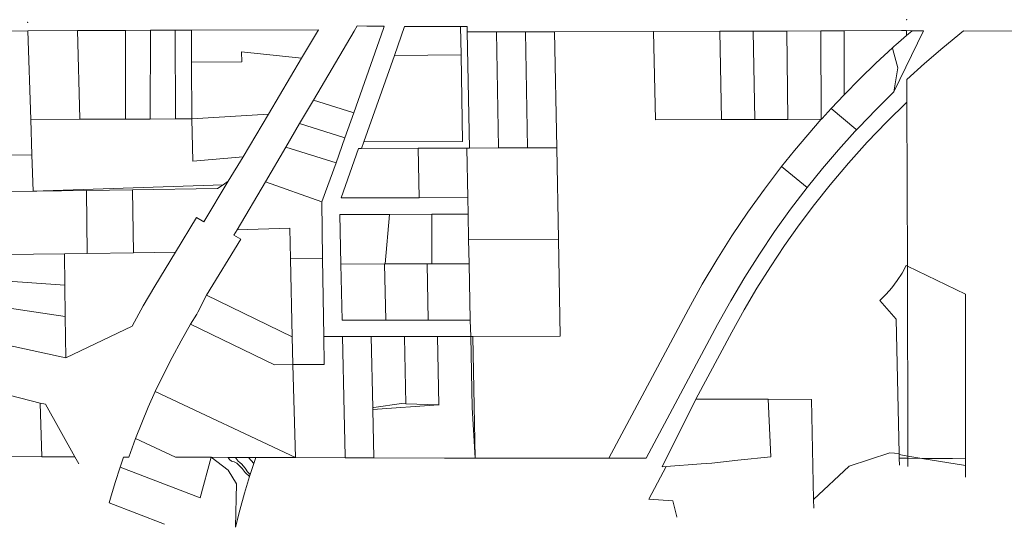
# Model space of a CAD drawing. Extents: x 383245 to 391947, y 95455 to 99861.
# Tile 2 of 5: x 386002 to 388978, y 95460 to 96993. Entities that reach past the tile are written whole.
import ezdxf

# ---------------------------------------------------------------- set-up
doc = ezdxf.new("R2010")
doc.units = 0
doc.header["$LTSCALE"] = 0.005
doc.header["$MEASUREMENT"] = 0
doc.linetypes.add('Erwl', pattern=[0.8, 0.175, -0.05, 0.35, -0.05, 0.175])
doc.layers.add('Default_1', color=5, linetype='Continuous', lineweight=18, plot=False)
doc.layers.add('E_RW_Existing', color=1, linetype='Erwl', lineweight=25)

msp = doc.modelspace()

# ---------------------------------------------------------------- linework, layer by layer
at = {"layer": 'Default_1'}
for p in [(388682.9, 96992.8), (386025.2, 96984.4)]:
    msp.add_point(p, dxfattribs=at)
at = {"layer": 'E_RW_Existing', "linetype": 'Continuous', "lineweight": 18}
for p, q in [((385875.6, 96957.9), (386026.1, 96959.4)), ((386471.6, 96960.9), (386520.5, 96961.1)), ((386473, 96693), (386471.6, 96960.9)), ((386520.5, 96961.1), (386904.6, 96962.4)), ((386520.5, 96961.1), (386521, 96864.6)), ((387165, 96972.1), (387134.3, 96885.1)), ((387334.1, 96972.1), (387165, 96972.1)), ((387335.9, 96886.2), (387334.1, 96972.1)), ((387618.9, 96956.6), (387918.2, 96957.4)), ((388118.3, 96957.8), (387918.2, 96957.4)), ((387918.2, 96957.4), (387923.6, 96690.4)), ((388118.3, 96957.8), (388219.5, 96958.2)), ((388123.8, 96690.9), (388118.3, 96957.8)), ((388219.5, 96958.2), (388320.7, 96958.6)), ((388219.5, 96958.2), (388223.7, 96691.2)), ((388320.7, 96958.6), (388423.6, 96958.9)), ((388320.7, 96958.6), (388323.5, 96691.6)), ((388425.1, 96692), (388423.6, 96958.9)), ((388644.1, 96774.8), (388734, 96959.4)), ((388683, 96959.7), (388699.6, 96959.6)), ((388683, 96959.7), (388683.1, 96945.4)), ((388734, 96959.4), (388699.6, 96959.6)), ((388792.7, 96907.6), (388855.3, 96959.5)), ((388855.3, 96959.5), (389627.9, 96953)), ((387442.9, 96956), (387354.7, 96955.7)), ((387354.7, 96955.7), (387361.1, 96605.2)), ((387530.9, 96956.3), (387442.9, 96956)), ((387442.9, 96956), (387449.2, 96605.4)), ((387618.9, 96956.6), (387530.9, 96956.3)), ((387530.9, 96956.3), (387537.2, 96605.7)), ((387625.3, 96606), (387618.9, 96956.6)), ((386672.5, 96896.2), (386672.9, 96865.7)), ((386853.9, 96876.7), (386672.5, 96896.2)), ((387134.3, 96885.1), (387042.2, 96624.3)), ((387335.9, 96886.2), (387134.3, 96885.1)), ((387340.7, 96625.3), (387335.9, 96886.2)), ((386672.9, 96865.7), (386521, 96864.6)), ((388656.9, 96847.7), (388644.1, 96774.8)), ((388683.5, 96812.1), (388683.7, 96743.5)), ((386521.7, 96693.2), (386473, 96693)), ((386753.9, 96707.7), (386521.7, 96693.2)), ((386525.1, 96565.4), (386521.7, 96693.2)), ((388123.8, 96690.9), (387923.6, 96690.4)), ((388223.7, 96691.2), (388123.8, 96690.9)), ((388323.5, 96691.6), (388223.7, 96691.2)), ((388425.1, 96692), (388323.5, 96691.6)), ((386847.9, 96679), (386984.8, 96635.9)), ((386984.8, 96635.9), (386958.2, 96560.4)), ((386958.2, 96560.4), (386806.2, 96608.3)), ((387025.6, 96604.1), (386973.2, 96454.7)), ((387035.1, 96604.1), (387025.6, 96604.1)), ((387035.1, 96604.1), (387042.2, 96624.3)), ((387042.2, 96624.3), (387340.7, 96625.3)), ((387209.4, 96455.3), (387206.4, 96604.6)), ((387361.1, 96605.2), (387353.4, 96605)), ((387353.4, 96605), (387356.3, 96455.8)), ((387361.1, 96605.2), (387449.2, 96605.4)), ((387449.2, 96605.4), (387537.2, 96605.7)), ((387537.2, 96605.7), (387625.3, 96606)), ((387630.3, 96329.7), (387625.3, 96606)), ((386038.6, 96584.3), (385729.4, 96581.1)), ((386042.2, 96474.9), (386038.6, 96584.3)), ((386677.6, 96578.7), (386632.3, 96505.2)), ((386915.2, 96443.1), (386958.2, 96560.4)), ((388382.1, 96485.7), (388305, 96549.4)), ((386042.2, 96474.9), (386616.6, 96494.3)), ((386343, 96479.2), (386599.9, 96482.8)), ((386632.3, 96505.2), (386557.8, 96382.7)), ((386744.4, 96503.5), (386915.2, 96443.1)), ((385942.2, 96473.5), (386042.2, 96474.9)), ((386205.7, 96287.2), (386203, 96477.2)), ((386343, 96479.2), (386345.6, 96289.2)), ((386973.2, 96454.7), (387209.4, 96455.3)), ((387209.4, 96455.3), (387356.3, 96455.8)), ((387356.3, 96455.8), (387357.3, 96405.2)), ((386915.2, 96443.1), (386917.4, 96271.7)), ((386536.4, 96395.7), (386472.8, 96291)), ((386557.8, 96382.7), (386536.4, 96395.7)), ((386969.8, 96404.6), (387119.8, 96404.7)), ((386972.8, 96254.9), (386969.8, 96404.6)), ((387119.8, 96404.7), (387106.1, 96255.3)), ((387357.3, 96405.2), (387358.7, 96328.9)), ((386659, 96358.6), (386817.8, 96363.4)), ((386817.8, 96363.4), (386820.1, 96270.4)), ((386648.5, 96341.6), (386659, 96358.6)), ((386670.6, 96329.9), (386648.5, 96341.6)), ((386566, 96160.5), (386670.6, 96329.9)), ((387358.7, 96328.9), (387630.3, 96329.7)), ((387360.3, 96256), (387358.7, 96328.9)), ((387630.3, 96329.7), (387636, 96037)), ((385949.8, 96283.6), (386136.8, 96286.2)), ((386136.8, 96286.2), (386205.7, 96287.2)), ((386136.8, 96286.2), (386138.1, 96191.2)), ((386205.7, 96287.2), (386345.6, 96289.2)), ((386345.6, 96289.2), (386472.8, 96291)), ((386472.8, 96291), (386410.4, 96188.4)), ((386820.1, 96270.4), (386917.4, 96271.7)), ((386917.4, 96271.7), (386920.6, 96036.2)), ((386972.8, 96254.9), (386976.6, 96085.1)), ((387104.8, 96255.2), (387108.6, 96085.3)), ((387233.6, 96255.6), (387236.1, 96085.4)), ((387363.1, 96085.6), (387360.3, 96256)), ((385952.9, 96203.7), (386138.1, 96191.2)), ((386138.1, 96191.2), (386139.4, 96096.3)), ((386540.5, 96109.7), (386566, 96160.5)), ((386566, 96160.5), (386825.7, 96035)), ((385956.1, 96123.7), (386139.4, 96096.3)), ((388651.6, 96088.5), (388601.7, 96145.2)), ((386139.4, 96096.3), (386141.2, 95971.7)), ((386518.2, 96073), (386536.8, 96103.7)), ((386536.8, 96103.7), (386540.5, 96109.7)), ((387782.6, 95668.5), (388023.5, 96119)), ((386341.6, 96067.3), (386141.2, 95971.7)), ((386518.2, 96073), (386771.6, 95950.5)), ((386976.6, 96085.1), (387108.6, 96085.3)), ((387108.6, 96085.3), (387236.1, 96085.4)), ((387236.1, 96085.4), (387363.1, 96085.6)), ((387365.2, 96036.2), (387363.1, 96085.6)), ((388111.6, 96071.9), (387895.9, 95668.4)), ((386920.6, 96036.2), (386921.8, 95951.8)), ((386977.5, 96036.1), (386982.3, 95806.3)), ((387068.9, 95820.7), (387064.2, 96035.8)), ((387265.2, 96036), (387365.2, 96036.2)), ((387365.2, 96036.2), (387369.9, 95821.3)), ((387378.2, 95668.6), (387371.5, 96036.2)), ((388045.9, 95847.2), (388154.3, 96049.1)), ((386141.2, 95971.7), (385960.6, 96010.6)), ((386771.6, 95950.5), (386827.6, 95951.1)), ((386921.8, 95951.8), (386827.6, 95951.1)), ((386411.2, 95869.5), (386835.1, 95670.4)), ((386063.5, 95835.1), (386068.9, 95673)), ((386079.5, 95831.7), (386063.5, 95835.1)), ((386168.2, 95672.6), (386079.5, 95831.7)), ((387944.2, 95642.1), (388045.9, 95847.2)), ((388395.6, 95846.1), (388264.6, 95846.5)), ((388272.1, 95672.9), (388264.6, 95846.5)), ((387369.9, 95821.3), (387378.2, 95668.6)), ((386351.8, 95728.2), (386331.3, 95672.1)), ((386472.6, 95671.6), (386351.8, 95728.2)), ((388632.4, 95684.9), (388508.9, 95644.1)), ((388660.6, 95682.7), (388632.4, 95684.9)), ((386068.9, 95673), (385900.8, 95673.8)), ((386180.1, 95651), (386168.2, 95672.6)), ((386315.5, 95672.1), (386331.3, 95672.1)), ((386546.9, 95548.5), (386580.4, 95671.3)), ((386631.4, 95632.2), (386580.4, 95671.3)), ((386635.4, 95664.6), (386632.3, 95671.1)), ((386641.6, 95659.4), (386635.4, 95664.6)), ((386650.4, 95657.8), (386641.6, 95659.4)), ((386658.2, 95653.7), (386650.4, 95657.8)), ((386656.2, 95667.2), (386653.6, 95671)), ((386662.4, 95659.9), (386656.2, 95667.2)), ((386673.8, 95637.6), (386658.2, 95653.7)), ((386667.1, 95655.2), (386662.4, 95659.9)), ((386672.8, 95650.6), (386667.1, 95655.2)), ((386677.5, 95645.9), (386672.8, 95650.6)), ((386693.4, 95670.9), (386709.2, 95653)), ((386698, 95618.8), (386709.2, 95653)), ((386709.2, 95653), (386715.3, 95670.8)), ((388094.1, 95653.5), (388172.7, 95662.1)), ((388172.7, 95662.1), (388272.1, 95672.9)), ((388660.9, 95668.2), (388687.1, 95668.2)), ((388687.1, 95668.2), (388687, 95643)), ((386305, 95641.3), (386546.9, 95548.5)), ((386657.1, 95590.9), (386631.4, 95632.2)), ((386683.2, 95625.1), (386673.8, 95637.6)), ((386683.2, 95638.6), (386677.5, 95645.9)), ((386689.9, 95627.7), (386683.2, 95638.6)), ((386696.3, 95613.4), (386683.2, 95625.1)), ((386698, 95618.8), (386689.9, 95627.7)), ((386696.3, 95613.4), (386698, 95618.8)), ((387903.2, 95544.4), (387955.8, 95643)), ((387944.2, 95642.1), (387955.8, 95643)), ((388508.9, 95644.1), (388401.7, 95543.7)), ((386653.7, 95459.9), (386657.1, 95590.9)), ((386276.5, 95548.1), (386272.4, 95533.6)), ((386272.4, 95533.6), (386439.7, 95469.5)), ((387903.2, 95544.4), (387975.8, 95539.3))]:
    msp.add_line(p, q, dxfattribs=at)
for points in [[(386471.6, 96960.9), (386396.5, 96960.7), (386321.5, 96960.4), (386321.4, 96960.4), (386175.9, 96959.9), (386026.1, 96959.4)], [(386026.1, 96959.4), (386035, 96691.6), (386038.6, 96584.3)], [(386183.4, 96692.1), (386183.3, 96694.9), (386175.9, 96959.9)], [(386321.4, 96960.4), (386321.3, 96742.1), (386321.3, 96692.5)], [(386396.3, 96692.8), (386396.3, 96693.6), (386396.5, 96960.7)], [(386659, 96358.6), (386744.4, 96503.5), (386806.2, 96608.3), (386847.9, 96679), (386889.6, 96749.7), (387012.4, 96958), (387021.7, 96973.8)], [(386677.6, 96578.7), (386753.9, 96707.7), (386853.9, 96876.7), (386904.6, 96962.4)], [(386984.8, 96635.9), (387011.4, 96711.4), (387101.4, 96966.2), (387103.8, 96973)], [(387021.7, 96973.8), (387051.1, 96973.7), (387103.8, 96973)], [(387354.4, 96972.1), (387354.1, 96972.1), (387334.1, 96972.1)], [(387354.7, 96955.7), (387354.7, 96957.8), (387354.4, 96972.1)], [(388423.6, 96958.9), (388493.9, 96959.1), (388667.6, 96959.7), (388683, 96959.7)], [(388493.9, 96959.1), (388493.9, 96769.8), (388493.9, 96766)], [(388699.6, 96959.6), (388699.5, 96959.6), (388683.1, 96945.4), (388650.2, 96916.5)], [(388640.3, 96907.6), (388590.4, 96861.5), (388541.6, 96814.3), (388493.9, 96766), (388454.5, 96724.2), (388427.8, 96694.9), (388425.5, 96692.5), (388425.1, 96692)], [(388650.2, 96916.5), (388645.8, 96912.6), (388640.3, 96907.6)], [(388640.3, 96907.6), (388641.5, 96903.3), (388656.9, 96847.7)], [(388683.5, 96812.1), (388737.5, 96860.6), (388792.7, 96907.6)], [(386521, 96864.6), (386521.7, 96693.3), (386521.7, 96693.2)], [(386889.6, 96749.7), (387008.8, 96712.2), (387011.4, 96711.4)], [(388644.1, 96774.8), (388590.6, 96722), (388538.5, 96667.7), (388531.6, 96660.4)], [(388154.3, 96049.1), (388191.5, 96116.1), (388230.5, 96182.1), (388271.4, 96246.9), (388314, 96310.6), (388358.4, 96373.1), (388404.5, 96434.3), (388452.3, 96494.3), (388507.2, 96559.2), (388564.2, 96622.5), (388623, 96683.9), (388683.7, 96743.5)], [(388531.6, 96660.4), (388529.8, 96661.9), (388454.5, 96724.2)], [(388683.7, 96743.5), (388685.3, 96248.9), (388687, 95680.6), (388687.1, 95674.9), (388687.1, 95668.2)], [(386473, 96693), (386396.3, 96692.8), (386321.3, 96692.5), (386183.4, 96692.1), (386035, 96691.6)], [(388305, 96549.4), (388344, 96597.8), (388384.1, 96645.3), (388425.1, 96692)], [(388531.6, 96660.4), (388526.6, 96655), (388477, 96599.8), (388428.8, 96543.4), (388382.1, 96485.7)], [(387353.4, 96605), (387206.4, 96604.6), (387035.1, 96604.1)], [(386677.6, 96578.7), (386677.3, 96578.7), (386525.1, 96565.4)], [(388023.5, 96119), (388065, 96194.1), (388108.8, 96267.9), (388154.7, 96340.4), (388202.8, 96411.6), (388252.9, 96481.2), (388305, 96549.4)], [(386599.9, 96482.8), (386616.6, 96494.3), (386632.3, 96505.2)], [(388382.1, 96485.7), (388332.1, 96420.1), (388283.9, 96353.1), (388237.8, 96284.7), (388193.7, 96215), (388151.6, 96144), (388111.6, 96071.9)], [(386042.2, 96474.9), (386053.2, 96475.1), (386203, 96477.2), (386343, 96479.2)], [(387119.8, 96404.7), (387247.2, 96405), (387357.3, 96405.2)], [(387247.2, 96405), (387247.2, 96404.9), (387247.9, 96255.7)], [(386820.1, 96270.4), (386825.7, 96035), (386827.6, 95951.1)], [(387106.1, 96255.3), (387104.8, 96255.2), (386973.2, 96254.9), (386972.8, 96254.9)], [(387360.3, 96256), (387247.9, 96255.7), (387233.6, 96255.6), (387106.1, 96255.3)], [(388601.7, 96145.2), (388621, 96163.6), (388638.7, 96183.5), (388654.8, 96204.7), (388669.2, 96227.1), (388681.7, 96250.7)], [(388681.7, 96250.7), (388685.3, 96248.9), (388861.1, 96164.3)], [(386410.4, 96188.4), (386375.1, 96128.3), (386341.6, 96067.3)], [(388861.1, 96164.3), (388861, 95667.1), (388861, 95651.3), (388861, 95646), (388861, 95611.3)], [(386411.2, 95869.5), (386435.9, 95921.4), (386462.1, 95972.7), (386489.5, 96023.2), (386518.2, 96073)], [(388661.4, 95647.1), (388660.9, 95668.2), (388660.7, 95679.3), (388660.6, 95682.7), (388651.6, 96088.5)], [(387265.2, 96036), (387165.2, 96035.9), (387064.2, 96035.8), (386977.5, 96036.1), (386920.6, 96036.2)], [(387169.2, 95833), (387165.3, 96034), (387165.2, 96035.9)], [(387269.3, 95829.2), (387269.2, 95829.3), (387265.2, 96036)], [(387636, 96037), (387371.5, 96036.2), (387365.2, 96036.2)], [(386063.5, 95835.1), (385974, 95857.9), (385923.4, 95869.6), (385872.6, 95880.6), (385782, 95898.1), (385690.9, 95913.2), (385599.4, 95925.8), (385507.6, 95935.8), (385415.6, 95943.4), (385323.4, 95948.4), (385231.1, 95950.9), (385138.8, 95950.9), (385046.5, 95948.4), (384954.3, 95943.3), (384942.8, 95942.5), (384931.3, 95941.6), (384919.8, 95940.7), (384908.3, 95939.8), (384853.5, 95934.9), (384793.4, 95928.4)], [(386827.6, 95951.1), (386835.1, 95670.9), (386835.1, 95670.4)], [(386351.8, 95728.2), (386370.5, 95775.8), (386390.3, 95822.9), (386411.2, 95869.5)], [(387068.9, 95820.7), (387072.1, 95821.7), (387156.2, 95833.5), (387169.2, 95833), (387268.2, 95829.3), (387269.3, 95829.2)], [(387069, 95815.6), (387268.2, 95829.3), (387269.2, 95829.3)], [(388264.6, 95846.5), (388152.7, 95846.8), (388045.9, 95847.2)], [(388402.3, 95517.5), (388401.7, 95543.7), (388395.6, 95846.1)], [(386982.3, 95806.3), (386985.1, 95674.8), (386985.2, 95669.9)], [(387072.3, 95669.6), (387072.3, 95669.8), (387069, 95815.6), (387068.9, 95820.7)], [(388861, 95646), (388729.2, 95667.9), (388687.1, 95674.9), (388660.7, 95679.3)], [(386068.9, 95673), (386116.2, 95672.8), (386168.2, 95672.6)], [(386315.5, 95672.1), (386315.4, 95671.9), (386305, 95641.3)], [(386472.6, 95671.6), (386580.4, 95671.3), (386632.3, 95671.1), (386653.6, 95671), (386693.4, 95670.9), (386715.3, 95670.8), (386835.1, 95670.4), (386985.2, 95669.9), (387045.5, 95669.7), (387072.3, 95669.6), (387286.2, 95668.9), (387378.2, 95668.6)], [(387378.2, 95668.6), (387782.6, 95668.5), (387882.6, 95668.4), (387895.9, 95668.4)], [(387955.8, 95643), (388062.1, 95651), (388094.1, 95653.5)], [(388861, 95667.1), (388821.5, 95667.4), (388729.2, 95667.9), (388687.1, 95668.2)], [(386305, 95641.3), (386290.3, 95594.9), (386276.5, 95548.1)], [(386653.7, 95459.9), (386666.7, 95511.4), (386680.9, 95562.6), (386696.3, 95613.4)], [(387975.8, 95539.3), (387988.4, 95491.9), (387988.8, 95490.5)]]:
    msp.add_lwpolyline(points, dxfattribs=at)

doc.saveas('drawing.dxf')
